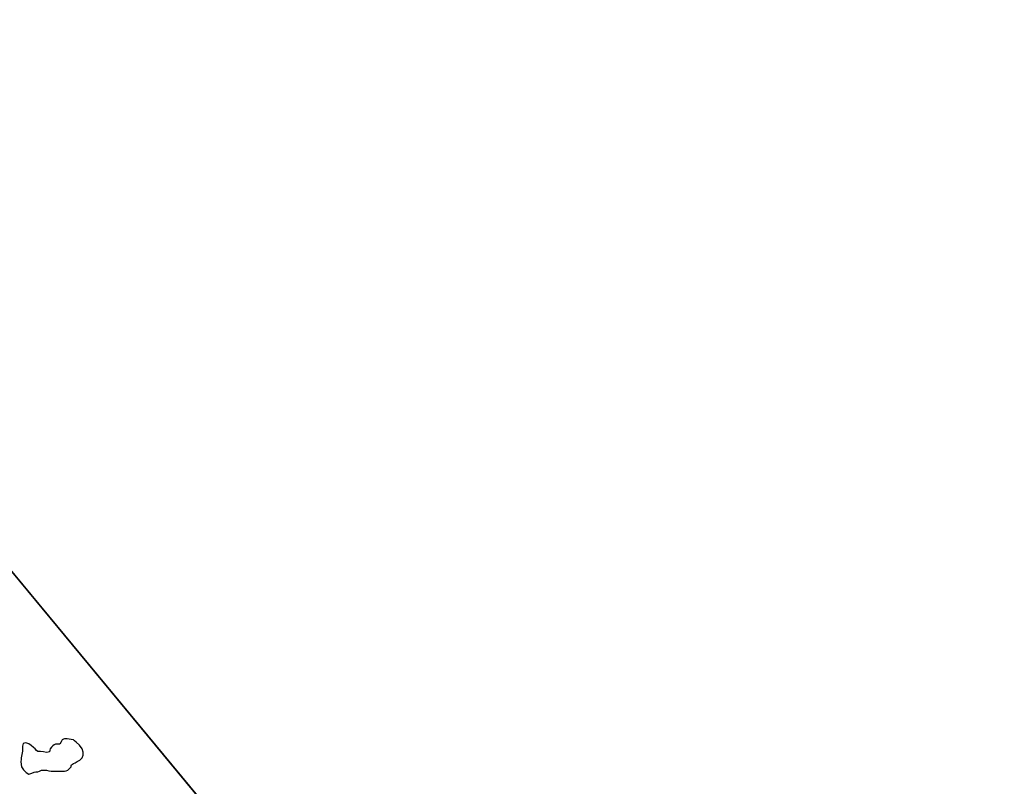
# Model space of a CAD drawing. Header units: millimetres. Extents: x -1567 to 968, y -503 to 481.
# Tile 31 of 145: x -794 to -739, y 24 to 67. Entities that reach past the tile are written whole.
import ezdxf

# ---------------------------------------------------------------- set-up
doc = ezdxf.new("R2010")
doc.units = ezdxf.units.MM
doc.layers.get('0').update_dxf_attribs({"lineweight": 0})
doc.layers.add('C-TOPO', color=7, linetype='Continuous')

msp = doc.modelspace()

# ---------------------------------------------------------------- linework, layer by layer
at = {"lineweight": 30}
msp.add_line((-739.475, -30.761), (-820.439, 67.012), dxfattribs=at)
at = {"color": 6, "lineweight": 30}
msp.add_lwpolyline([(-799.395, 41.6), (-856.812, -5.946), (-796.924, -78.268), (-739.507, -30.722)], close=True, dxfattribs=at)
at = {"layer": 'C-TOPO', "color": 31, "linetype": 'Continuous', "lineweight": 25, "flags": 128}
msp.add_lwpolyline([(-791.467, 26.786), (-791.467, 26.786), (-791.468, 26.787), (-791.468, 26.787), (-791.592, 26.804), (-791.827, 26.834), (-791.968, 26.848), (-792.034, 26.822), (-792.096, 26.786), (-792.151, 26.674), (-792.233, 26.552), (-792.354, 26.545), (-792.468, 26.552), (-792.553, 26.508), (-792.631, 26.45), (-792.706, 26.368), (-792.766, 26.286), (-792.783, 26.201), (-792.804, 26.123), (-792.881, 26.096), (-792.968, 26.085), (-793.143, 26.107), (-793.314, 26.133), (-793.393, 26.129), (-793.468, 26.133), (-793.536, 26.199), (-793.617, 26.286), (-793.704, 26.365), (-793.838, 26.476), (-793.968, 26.557), (-794.135, 26.611), (-794.272, 26.59), (-794.321, 26.428), (-794.319, 26.286), (-794.322, 26.215), (-794.326, 26.144), (-794.356, 25.959), (-794.384, 25.786), (-794.384, 25.702), (-794.406, 25.55), (-794.379, 25.286), (-794.268, 25.115), (-794.109, 24.958), (-793.968, 24.876), (-793.796, 24.918), (-793.669, 24.987), (-793.568, 24.994), (-793.468, 25.001), (-793.37, 25.042), (-793.265, 25.084), (-793.125, 25.091), (-792.968, 25.084), (-792.845, 25.061), (-792.721, 25.039), (-792.594, 25.036), (-792.468, 25.039), (-792.345, 25.039), (-792.221, 25.039), (-792.083, 25.036), (-791.968, 25.039), (-791.872, 25.063), (-791.782, 25.1), (-791.682, 25.198), (-791.607, 25.286), (-791.593, 25.341), (-791.577, 25.395), (-791.526, 25.429), (-791.468, 25.461), (-791.382, 25.509), (-791.261, 25.58), (-791.118, 25.652), (-790.976, 25.786), (-790.934, 25.929), (-790.935, 26.099), (-790.986, 26.286), (-791.131, 26.485), (-791.317, 26.656), (-791.413, 26.731), (-791.467, 26.786)], close=True, dxfattribs=at)

doc.saveas('drawing.dxf')
